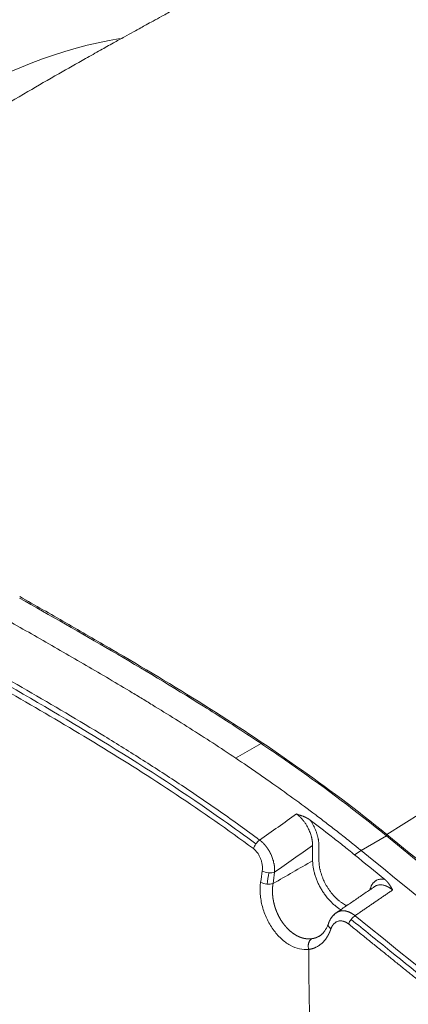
# Model space of a CAD drawing. Header units: millimetres. Extents: x 19214 to 26510, y -7957 to -532.
# Tile 79 of 150: x 26346 to 26357, y -7530 to -7503. Entities that reach past the tile are written whole.
import ezdxf

# ---------------------------------------------------------------- set-up
doc = ezdxf.new("R2010")
doc.units = ezdxf.units.MM
doc.header["$LTSCALE"] = 0.3175
doc.layers.add('1轮廓实线层', color=7, linetype='Continuous', lineweight=18)

# ---------------------------------------------------------------- blocks, each defined once
blk = doc.blocks.new('坐标系')
at = {"layer": '1轮廓实线层'}
for p, q in [((42500.381, -35929.125), (42500.779, -35928.895)), ((42502.746, -35930.346), (42502.349, -35930.576)), ((42502.349, -35930.576), (42502.247, -35930.644))]:
    blk.add_line(p, q, dxfattribs=at)
for centre, major_axis, ratio, start_param, end_param in [((42495.984, -35927.799), (-5.431, -9.53), 0.581089, 3.577312, 4.318326), ((42500.755, -35930.51), (-0.084, -0.113), 0.489397, 4.099848, 5.370776), ((42500.893, -35930.859), (-0.139, 0.019), 0.460513, 0.884718, 2.427893), ((42500.868, -35931.038), (-0.139, 0.019), 0.464524, 0.881059, 2.425845), ((42502.246, -35931.693), (0.089, 0.109), 0.451808, 0.977807, 2.238175), ((42501.969, -35931.769), (0.133, -0.044), 0.555258, 3.138883, 4.12909)]:
    blk.add_ellipse(centre, major_axis=major_axis, ratio=ratio, start_param=start_param, end_param=end_param, dxfattribs=at)
for points, knots in [([(42506.144, -35913.943), (42505.823, -35914.102), (42505.204, -35914.408), (42504.309, -35914.852), (42503.485, -35915.263), (42502.73, -35915.643), (42502.045, -35915.992), (42501.43, -35916.308), (42500.884, -35916.592), (42500.408, -35916.843), (42500, -35917.059), (42499.674, -35917.234), (42499.422, -35917.37), (42499.238, -35917.47), (42499.095, -35917.548), (42498.986, -35917.608), (42498.884, -35917.664), (42498.771, -35917.727), (42498.627, -35917.806), (42498.454, -35917.902), (42498.251, -35918.016), (42497.965, -35918.177), (42497.585, -35918.393), (42497.101, -35918.672), (42496.555, -35918.993), (42495.949, -35919.356), (42495.283, -35919.761), (42494.558, -35920.211), (42493.776, -35920.705), (42492.935, -35921.244), (42492.037, -35921.828), (42491.08, -35922.458), (42490.066, -35923.132), (42489.371, -35923.595), (42489.013, -35923.834)], [0, 0, 0, 0, 0.054452, 0.105018, 0.151698, 0.19449, 0.233396, 0.268416, 0.299552, 0.326805, 0.350177, 0.369669, 0.382949, 0.393536, 0.40143, 0.407623, 0.412381, 0.418865, 0.427075, 0.437011, 0.448674, 0.462063, 0.486314, 0.514433, 0.546262, 0.581802, 0.621056, 0.664026, 0.710715, 0.761126, 0.81526, 0.873118, 0.934699, 1, 1, 1, 1]), ([(42502.746, -35930.346), (42502.274, -35929.961), (42501.799, -35929.604), (42501.081, -35929.099), (42500.841, -35928.935), (42500.36, -35928.618), (42500.12, -35928.463), (42499.398, -35928.01), (42498.917, -35927.722), (42497.954, -35927.16), (42497.472, -35926.886), (42496.991, -35926.612)], [0, 0, 0, 0, 0.25, 0.25, 0.375, 0.375, 0.5, 0.5, 0.75, 0.75, 1, 1, 1, 1]), ([(42502.752, -35930.325), (42502.279, -35929.939), (42501.324, -35929.223), (42499.883, -35928.275), (42498.681, -35927.556), (42497.718, -35927.001), (42497.236, -35926.726), (42496.994, -35926.589)], [0, 0, 0, 0, 0.25, 0.5, 0.75, 0.875, 1, 1, 1, 1]), ([(42496.593, -35926.841), (42496.834, -35926.978), (42497.075, -35927.116), (42497.556, -35927.391), (42497.797, -35927.53), (42498.158, -35927.741), (42498.279, -35927.812), (42498.519, -35927.954), (42498.64, -35928.026), (42498.82, -35928.135), (42498.88, -35928.171), (42499.001, -35928.244), (42499.061, -35928.281), (42499.241, -35928.392), (42499.362, -35928.466), (42499.602, -35928.617), (42499.722, -35928.694), (42499.963, -35928.848), (42500.083, -35928.927), (42500.323, -35929.086), (42500.443, -35929.166), (42500.623, -35929.289), (42500.683, -35929.33), (42500.803, -35929.413), (42500.862, -35929.455), (42501.042, -35929.581), (42501.161, -35929.667), (42501.4, -35929.84), (42501.519, -35929.929), (42501.697, -35930.063), (42501.757, -35930.109), (42501.875, -35930.2), (42501.935, -35930.246), (42502.024, -35930.315), (42502.053, -35930.339), (42502.112, -35930.385), (42502.142, -35930.409), (42502.186, -35930.444), (42502.216, -35930.468), (42502.245, -35930.492), (42502.275, -35930.516), (42502.29, -35930.528), (42502.319, -35930.552), (42502.334, -35930.564), (42502.349, -35930.576)], [0, 0, 0, 0, 0.125, 0.125, 0.25, 0.25, 0.3125, 0.3125, 0.375, 0.375, 0.40625, 0.40625, 0.4375, 0.4375, 0.5, 0.5, 0.5625, 0.5625, 0.625, 0.625, 0.6875, 0.6875, 0.71875, 0.71875, 0.75, 0.75, 0.8125, 0.8125, 0.875, 0.875, 0.90625, 0.90625, 0.9375, 0.9375, 0.953125, 0.953125, 0.96875, 0.96875, 0.976563, 0.984375, 0.984375, 0.992188, 0.992188, 1, 1, 1, 1]), ([(42500.697, -35930.472), (42500.528, -35930.346), (42500.358, -35930.223), (42499.595, -35929.682), (42498.996, -35929.293), (42497.798, -35928.554), (42497.199, -35928.204), (42496.341, -35927.712), (42496.082, -35927.564), (42495.824, -35927.417)], [0, 0, 0, 0, 0.105329, 0.105329, 0.473327, 0.473327, 0.841324, 0.841324, 1, 1, 1, 1]), ([(42495.879, -35927.355), (42496.293, -35927.591), (42496.701, -35927.824), (42497.514, -35928.295), (42497.919, -35928.534), (42498.524, -35928.904), (42498.726, -35929.03), (42499.13, -35929.286), (42499.332, -35929.418), (42499.737, -35929.687), (42499.941, -35929.826), (42500.246, -35930.04), (42500.348, -35930.113), (42500.553, -35930.26), (42500.655, -35930.335), (42500.758, -35930.412)], [0, 0, 0, 0, 0.25, 0.25, 0.5, 0.5, 0.625, 0.625, 0.75, 0.75, 0.875, 0.875, 0.9375, 0.9375, 1, 1, 1, 1]), ([(42495.793, -35927.5), (42496.605, -35927.962), (42497.418, -35928.425), (42499.044, -35929.418), (42499.854, -35929.948), (42500.66, -35930.547)], [0, 0, 0, 0, 0.5, 0.5, 1, 1, 1, 1]), ([(42501.551, -35930.098), (42501.55, -35930.098), (42501.548, -35930.096), (42501.545, -35930.094), (42501.542, -35930.092), (42501.539, -35930.089), (42501.535, -35930.087), (42501.532, -35930.085), (42501.529, -35930.083), (42501.525, -35930.081), (42501.522, -35930.079), (42501.518, -35930.076), (42501.514, -35930.074), (42501.511, -35930.072), (42501.507, -35930.07), (42501.503, -35930.068), (42501.499, -35930.066), (42501.495, -35930.064), (42501.491, -35930.062), (42501.486, -35930.059), (42501.482, -35930.057), (42501.478, -35930.055), (42501.473, -35930.053), (42501.469, -35930.051), (42501.464, -35930.049), (42501.459, -35930.047), (42501.455, -35930.045), (42501.448, -35930.042), (42501.439, -35930.038), (42501.427, -35930.034), (42501.414, -35930.029), (42501.4, -35930.024), (42501.386, -35930.019), (42501.37, -35930.013), (42501.354, -35930.008), (42501.342, -35930.004), (42501.336, -35930.002)], [0, 0, 0, 0, 0.01679, 0.033756, 0.050899, 0.068221, 0.085725, 0.103412, 0.121286, 0.139348, 0.157604, 0.176054, 0.194704, 0.213557, 0.232615, 0.251882, 0.271361, 0.291054, 0.310964, 0.331092, 0.35144, 0.372009, 0.392799, 0.413811, 0.435045, 0.456502, 0.47818, 0.500082, 0.549435, 0.602486, 0.659263, 0.719802, 0.78414, 0.852307, 0.92429, 1, 1, 1, 1]), ([(42501.336, -35930.002), (42501.337, -35930.003), (42501.339, -35930.004), (42501.342, -35930.006), (42501.344, -35930.008), (42501.347, -35930.01), (42501.35, -35930.012), (42501.352, -35930.014), (42501.355, -35930.016), (42501.358, -35930.019), (42501.36, -35930.021), (42501.363, -35930.023), (42501.365, -35930.025), (42501.368, -35930.027), (42501.371, -35930.03), (42501.373, -35930.032), (42501.376, -35930.034), (42501.378, -35930.037), (42501.381, -35930.039), (42501.383, -35930.041), (42501.386, -35930.044), (42501.388, -35930.046), (42501.391, -35930.049), (42501.393, -35930.051), (42501.396, -35930.054), (42501.398, -35930.056), (42501.401, -35930.059), (42501.403, -35930.061), (42501.406, -35930.064), (42501.408, -35930.066), (42501.41, -35930.069), (42501.413, -35930.072), (42501.415, -35930.074), (42501.418, -35930.077), (42501.42, -35930.08), (42501.422, -35930.082), (42501.425, -35930.085), (42501.427, -35930.088), (42501.43, -35930.091), (42501.432, -35930.093), (42501.434, -35930.096), (42501.441, -35930.105), (42501.452, -35930.118), (42501.466, -35930.138), (42501.48, -35930.159), (42501.493, -35930.18), (42501.506, -35930.202), (42501.52, -35930.228), (42501.534, -35930.258), (42501.548, -35930.293), (42501.56, -35930.327), (42501.568, -35930.353), (42501.572, -35930.369), (42501.574, -35930.377), (42501.575, -35930.384), (42501.577, -35930.391), (42501.578, -35930.398), (42501.58, -35930.405), (42501.581, -35930.412), (42501.582, -35930.419), (42501.583, -35930.426), (42501.584, -35930.433), (42501.585, -35930.44), (42501.585, -35930.447), (42501.586, -35930.454), (42501.586, -35930.461), (42501.587, -35930.468), (42501.587, -35930.475), (42501.587, -35930.481), (42501.587, -35930.488), (42501.587, -35930.492), (42501.587, -35930.495)], [0, 0, 0, 0, 0.006359, 0.012706, 0.019041, 0.025367, 0.031682, 0.037987, 0.044283, 0.05057, 0.056849, 0.063121, 0.069385, 0.075642, 0.081893, 0.088138, 0.094377, 0.100612, 0.106843, 0.11307, 0.119293, 0.125514, 0.131732, 0.137949, 0.144164, 0.150379, 0.156593, 0.162808, 0.169024, 0.175241, 0.18146, 0.187682, 0.193906, 0.200135, 0.206367, 0.212604, 0.218846, 0.225093, 0.231347, 0.237607, 0.243875, 0.25015, 0.292016, 0.3336, 0.375035, 0.416478, 0.458092, 0.500015, 0.562721, 0.624955, 0.687191, 0.749925, 0.763158, 0.776357, 0.789527, 0.80267, 0.815791, 0.828894, 0.841985, 0.855068, 0.86815, 0.881236, 0.894332, 0.907444, 0.920578, 0.933737, 0.946925, 0.960146, 0.9734, 0.986686, 1, 1, 1, 1]), ([(42502.247, -35930.644), (42502.219, -35930.621), (42502.154, -35930.569), (42502.034, -35930.472), (42501.831, -35930.312), (42501.661, -35930.181), (42501.551, -35930.098)], [0, 0, 0, 0, 0.131135, 0.26227, 0.524541, 1, 1, 1, 1]), ([(42501.551, -35930.099), (42501.552, -35930.1), (42501.553, -35930.102), (42501.556, -35930.105), (42501.557, -35930.106), (42501.56, -35930.111), (42501.562, -35930.114), (42501.567, -35930.121), (42501.569, -35930.125), (42501.573, -35930.131), (42501.575, -35930.135), (42501.581, -35930.145), (42501.585, -35930.152), (42501.592, -35930.166), (42501.596, -35930.173), (42501.603, -35930.187), (42501.607, -35930.194), (42501.614, -35930.208), (42501.617, -35930.215), (42501.627, -35930.236), (42501.633, -35930.25), (42501.642, -35930.272), (42501.644, -35930.279), (42501.65, -35930.294), (42501.652, -35930.301), (42501.659, -35930.323), (42501.663, -35930.337), (42501.669, -35930.358), (42501.67, -35930.366), (42501.674, -35930.38), (42501.675, -35930.387), (42501.677, -35930.397), (42501.678, -35930.401), (42501.679, -35930.408), (42501.68, -35930.412), (42501.681, -35930.422), (42501.682, -35930.429), (42501.684, -35930.443), (42501.684, -35930.449), (42501.685, -35930.463), (42501.686, -35930.469), (42501.687, -35930.489), (42501.687, -35930.502), (42501.687, -35930.521), (42501.687, -35930.528), (42501.687, -35930.54), (42501.687, -35930.547), (42501.687, -35930.56), (42501.687, -35930.566), (42501.687, -35930.579), (42501.687, -35930.585), (42501.687, -35930.605), (42501.687, -35930.618), (42501.687, -35930.637), (42501.687, -35930.643), (42501.688, -35930.656), (42501.688, -35930.663), (42501.688, -35930.675), (42501.688, -35930.682), (42501.688, -35930.695), (42501.688, -35930.701), (42501.688, -35930.72), (42501.688, -35930.733), (42501.688, -35930.753), (42501.689, -35930.759), (42501.689, -35930.772), (42501.69, -35930.779), (42501.692, -35930.799), (42501.693, -35930.812), (42501.698, -35930.84), (42501.7, -35930.854), (42501.704, -35930.872), (42501.705, -35930.875), (42501.706, -35930.882), (42501.707, -35930.886), (42501.71, -35930.897), (42501.712, -35930.904), (42501.718, -35930.925), (42501.722, -35930.94), (42501.732, -35930.968), (42501.737, -35930.982), (42501.748, -35931.011), (42501.754, -35931.025), (42501.762, -35931.043), (42501.764, -35931.047), (42501.767, -35931.054), (42501.769, -35931.057), (42501.774, -35931.068), (42501.777, -35931.075), (42501.788, -35931.096), (42501.796, -35931.11), (42501.811, -35931.137), (42501.819, -35931.15), (42501.836, -35931.177), (42501.845, -35931.19), (42501.856, -35931.206), (42501.859, -35931.209), (42501.863, -35931.215), (42501.866, -35931.218), (42501.873, -35931.228), (42501.877, -35931.234), (42501.892, -35931.252), (42501.901, -35931.264), (42501.921, -35931.286), (42501.932, -35931.297), (42501.952, -35931.319), (42501.963, -35931.329), (42501.976, -35931.341), (42501.979, -35931.343), (42501.984, -35931.348), (42501.987, -35931.351), (42501.995, -35931.358), (42502, -35931.362), (42502.017, -35931.376), (42502.028, -35931.384), (42502.05, -35931.4), (42502.061, -35931.407), (42502.083, -35931.421), (42502.094, -35931.427), (42502.108, -35931.434), (42502.111, -35931.436), (42502.116, -35931.439), (42502.119, -35931.44), (42502.123, -35931.442), (42502.123, -35931.442), (42502.124, -35931.442)], [0, 0, 0, 0, 0.003515, 0.003515, 0.007031, 0.007031, 0.014061, 0.014061, 0.021092, 0.021092, 0.028122, 0.028122, 0.042183, 0.042183, 0.056245, 0.056245, 0.070306, 0.070306, 0.084367, 0.084367, 0.112489, 0.112489, 0.12655, 0.12655, 0.140611, 0.140611, 0.168734, 0.168734, 0.182795, 0.182795, 0.196856, 0.196856, 0.203887, 0.203887, 0.210917, 0.210917, 0.224978, 0.224978, 0.239039, 0.239039, 0.253101, 0.253101, 0.281223, 0.281223, 0.295284, 0.295284, 0.309345, 0.309345, 0.323406, 0.323406, 0.337467, 0.337467, 0.36559, 0.36559, 0.379651, 0.379651, 0.393712, 0.393712, 0.407773, 0.407773, 0.421834, 0.421834, 0.449956, 0.449956, 0.464018, 0.464018, 0.478079, 0.478079, 0.506201, 0.506201, 0.534323, 0.534323, 0.541354, 0.541354, 0.548384, 0.548384, 0.562446, 0.562446, 0.590568, 0.590568, 0.61869, 0.61869, 0.646812, 0.646812, 0.653843, 0.653843, 0.660874, 0.660874, 0.674935, 0.674935, 0.703057, 0.703057, 0.731179, 0.731179, 0.759302, 0.759302, 0.766332, 0.766332, 0.773363, 0.773363, 0.787424, 0.787424, 0.815546, 0.815546, 0.843668, 0.843668, 0.871791, 0.871791, 0.878821, 0.878821, 0.885852, 0.885852, 0.899913, 0.899913, 0.928035, 0.928035, 0.956157, 0.956157, 0.98428, 0.98428, 0.99131, 0.99131, 0.998341, 0.998341, 1, 1, 1, 1]), ([(42525.401, -35947.691), (42525.372, -35947.67), (42525.309, -35947.624), (42525.189, -35947.536), (42524.977, -35947.379), (42524.675, -35947.157), (42524.313, -35946.891), (42523.832, -35946.535), (42523.23, -35946.092), (42522.271, -35945.383), (42521.076, -35944.497), (42519.647, -35943.435), (42518.223, -35942.371), (42516.329, -35940.95), (42513.972, -35939.167), (42511.156, -35937.009), (42507.413, -35934.099), (42504.615, -35931.868), (42502.746, -35930.346)], [0, 0, 0, 0, 0.003906, 0.007813, 0.015625, 0.03125, 0.046875, 0.0625, 0.09375, 0.125, 0.1875, 0.25, 0.3125, 0.375, 0.5, 0.625, 0.75, 1, 1, 1, 1]), ([(42525.406, -35947.67), (42523.525, -35946.286), (42519.75, -35943.497), (42514.068, -35939.228), (42509.336, -35935.581), (42505.566, -35932.601), (42503.689, -35931.087), (42502.752, -35930.325)], [0, 0, 0, 0, 0.25, 0.5, 0.75, 0.875, 1, 1, 1, 1]), ([(42500.758, -35930.412), (42500.759, -35930.412), (42500.761, -35930.414), (42500.763, -35930.416), (42500.766, -35930.418), (42500.768, -35930.42), (42500.771, -35930.422), (42500.773, -35930.424), (42500.776, -35930.426), (42500.779, -35930.428), (42500.781, -35930.43), (42500.784, -35930.432), (42500.786, -35930.434), (42500.789, -35930.437), (42500.792, -35930.439), (42500.794, -35930.441), (42500.797, -35930.444), (42500.799, -35930.446), (42500.802, -35930.449), (42500.804, -35930.451), (42500.807, -35930.453), (42500.81, -35930.456), (42500.812, -35930.459), (42500.815, -35930.461), (42500.817, -35930.464), (42500.82, -35930.466), (42500.822, -35930.469), (42500.825, -35930.472), (42500.827, -35930.475), (42500.83, -35930.477), (42500.833, -35930.48), (42500.835, -35930.483), (42500.838, -35930.486), (42500.84, -35930.489), (42500.843, -35930.492), (42500.845, -35930.495), (42500.848, -35930.498), (42500.85, -35930.501), (42500.853, -35930.504), (42500.855, -35930.507), (42500.857, -35930.51), (42500.86, -35930.513), (42500.862, -35930.516), (42500.865, -35930.519), (42500.867, -35930.523), (42500.87, -35930.526), (42500.872, -35930.529), (42500.874, -35930.532), (42500.877, -35930.536), (42500.879, -35930.539), (42500.881, -35930.542), (42500.884, -35930.546), (42500.886, -35930.549), (42500.888, -35930.553), (42500.891, -35930.556), (42500.893, -35930.56), (42500.895, -35930.563), (42500.897, -35930.567), (42500.899, -35930.57), (42500.902, -35930.574), (42500.904, -35930.578), (42500.906, -35930.581), (42500.908, -35930.585), (42500.91, -35930.589), (42500.912, -35930.592), (42500.914, -35930.596), (42500.916, -35930.6), (42500.918, -35930.603), (42500.92, -35930.607), (42500.922, -35930.611), (42500.924, -35930.615), (42500.926, -35930.619), (42500.928, -35930.622), (42500.93, -35930.626), (42500.932, -35930.63), (42500.934, -35930.634), (42500.94, -35930.647), (42500.949, -35930.669), (42500.962, -35930.703), (42500.973, -35930.74), (42500.98, -35930.768), (42500.984, -35930.787), (42500.985, -35930.794), (42500.986, -35930.802), (42500.988, -35930.81), (42500.989, -35930.817), (42500.99, -35930.825), (42500.99, -35930.832), (42500.991, -35930.84), (42500.992, -35930.847), (42500.992, -35930.854), (42500.993, -35930.861), (42500.993, -35930.868), (42500.993, -35930.875), (42500.993, -35930.882), (42500.993, -35930.889), (42500.993, -35930.896), (42500.993, -35930.903), (42500.993, -35930.909), (42500.992, -35930.914), (42500.992, -35930.916)], [0, 0, 0, 0, 0.006025, 0.012071, 0.018139, 0.024228, 0.030339, 0.03647, 0.042622, 0.048795, 0.054989, 0.061203, 0.067438, 0.073694, 0.079969, 0.086264, 0.09258, 0.098915, 0.10527, 0.111644, 0.118037, 0.12445, 0.130881, 0.137331, 0.1438, 0.150288, 0.156793, 0.163317, 0.169858, 0.176417, 0.182993, 0.189587, 0.196197, 0.202825, 0.209469, 0.216129, 0.222805, 0.229497, 0.236205, 0.242928, 0.249667, 0.25642, 0.263188, 0.26997, 0.276766, 0.283576, 0.2904, 0.297237, 0.304087, 0.31095, 0.317825, 0.324713, 0.331612, 0.338523, 0.345445, 0.352379, 0.359323, 0.366277, 0.373242, 0.380216, 0.3872, 0.394193, 0.401195, 0.408206, 0.415224, 0.422251, 0.429285, 0.436327, 0.443375, 0.450431, 0.457492, 0.464559, 0.471632, 0.478711, 0.485794, 0.492882, 0.499975, 0.555024, 0.615218, 0.680269, 0.749771, 0.763475, 0.777131, 0.790736, 0.804289, 0.817786, 0.831227, 0.844609, 0.857931, 0.87119, 0.884385, 0.897514, 0.910576, 0.923569, 0.936491, 0.949342, 0.962119, 0.974822, 0.98745, 1, 1, 1, 1]), ([(42501.587, -35930.495), (42501.587, -35930.5), (42501.587, -35930.505), (42501.587, -35930.515), (42501.587, -35930.52), (42501.587, -35930.53), (42501.587, -35930.535), (42501.588, -35930.545), (42501.588, -35930.55), (42501.588, -35930.565), (42501.588, -35930.575), (42501.588, -35930.595), (42501.588, -35930.606), (42501.588, -35930.626), (42501.588, -35930.636), (42501.588, -35930.656), (42501.588, -35930.666), (42501.588, -35930.686), (42501.588, -35930.696), (42501.588, -35930.711), (42501.589, -35930.716), (42501.589, -35930.726), (42501.589, -35930.732), (42501.589, -35930.737)], [0, 0, 0, 0, 0.0625, 0.0625, 0.125, 0.125, 0.1875, 0.1875, 0.25, 0.25, 0.375, 0.375, 0.5, 0.5, 0.625, 0.625, 0.75, 0.75, 0.875, 0.875, 0.9375, 0.9375, 1, 1, 1, 1]), ([(42500.66, -35930.547), (42500.684, -35930.565), (42500.706, -35930.587), (42500.735, -35930.628), (42500.744, -35930.642), (42500.76, -35930.672), (42500.767, -35930.687), (42500.779, -35930.719), (42500.784, -35930.735), (42500.793, -35930.768), (42500.796, -35930.785), (42500.802, -35930.834), (42500.802, -35930.866), (42500.798, -35930.897)], [0, 0, 0, 0, 0.25, 0.25, 0.375, 0.375, 0.5, 0.5, 0.625, 0.625, 0.75, 0.75, 1, 1, 1, 1]), ([(42502.349, -35930.576), (42504.217, -35932.097), (42507.015, -35934.328), (42510.758, -35937.239), (42513.574, -35939.397), (42515.932, -35941.18), (42517.825, -35942.601), (42519.249, -35943.664), (42520.678, -35944.727), (42521.873, -35945.612), (42522.833, -35946.321), (42523.434, -35946.765), (42523.916, -35947.12), (42524.278, -35947.387), (42524.579, -35947.609), (42524.792, -35947.765), (42524.911, -35947.853), (42524.975, -35947.9), (42525.003, -35947.921)], [0, 0, 0, 0, 0.25, 0.375, 0.5, 0.625, 0.6875, 0.75, 0.8125, 0.875, 0.90625, 0.9375, 0.953125, 0.96875, 0.984375, 0.992187, 0.996094, 1, 1, 1, 1]), ([(42501.589, -35930.737), (42501.589, -35930.745), (42501.589, -35930.754), (42501.59, -35930.771), (42501.59, -35930.78), (42501.593, -35930.806), (42501.595, -35930.824), (42501.601, -35930.861), (42501.604, -35930.879), (42501.611, -35930.907), (42501.613, -35930.916), (42501.617, -35930.931), (42501.618, -35930.935), (42501.621, -35930.945), (42501.622, -35930.95), (42501.629, -35930.973), (42501.636, -35930.992), (42501.65, -35931.03), (42501.657, -35931.048), (42501.674, -35931.086), (42501.682, -35931.104), (42501.701, -35931.142), (42501.711, -35931.16), (42501.732, -35931.195), (42501.743, -35931.213), (42501.765, -35931.247), (42501.777, -35931.264), (42501.793, -35931.284), (42501.796, -35931.289), (42501.802, -35931.297), (42501.805, -35931.301), (42501.815, -35931.313), (42501.821, -35931.321), (42501.84, -35931.344), (42501.854, -35931.358), (42501.881, -35931.387), (42501.894, -35931.4), (42501.915, -35931.419), (42501.926, -35931.429), (42501.937, -35931.438), (42501.944, -35931.444), (42501.948, -35931.447), (42501.966, -35931.461), (42501.98, -35931.472), (42502.009, -35931.492), (42502.024, -35931.502), (42502.039, -35931.51)], [0, 0, 0, 0, 0.03125, 0.03125, 0.0625, 0.0625, 0.125, 0.125, 0.1875, 0.1875, 0.21875, 0.21875, 0.234375, 0.234375, 0.25, 0.25, 0.3125, 0.3125, 0.375, 0.375, 0.4375, 0.4375, 0.5, 0.5, 0.5625, 0.5625, 0.625, 0.625, 0.640625, 0.640625, 0.65625, 0.65625, 0.6875, 0.6875, 0.75, 0.75, 0.8125, 0.8125, 0.84375, 0.859375, 0.859375, 0.875, 0.875, 0.9375, 0.9375, 1, 1, 1, 1]), ([(42500.773, -35931.076), (42500.765, -35931.136), (42500.763, -35931.198), (42500.77, -35931.293), (42500.774, -35931.326), (42500.785, -35931.39), (42500.792, -35931.423), (42500.809, -35931.487), (42500.819, -35931.518), (42500.842, -35931.582), (42500.855, -35931.613), (42500.898, -35931.704), (42500.931, -35931.762), (42501.008, -35931.869), (42501.049, -35931.916), (42501.116, -35931.979), (42501.14, -35931.998), (42501.187, -35932.033), (42501.211, -35932.048), (42501.283, -35932.089), (42501.334, -35932.109), (42501.432, -35932.132), (42501.48, -35932.134), (42501.527, -35932.129)], [0, 0, 0, 0, 0.125, 0.125, 0.1875, 0.1875, 0.25, 0.25, 0.3125, 0.3125, 0.375, 0.375, 0.5, 0.5, 0.625, 0.625, 0.6875, 0.6875, 0.75, 0.75, 0.875, 0.875, 1, 1, 1, 1]), ([(42500.968, -35931.095), (42500.968, -35931.096), (42500.967, -35931.099), (42500.966, -35931.104), (42500.966, -35931.108), (42500.965, -35931.112), (42500.965, -35931.117), (42500.964, -35931.121), (42500.964, -35931.125), (42500.963, -35931.13), (42500.963, -35931.134), (42500.962, -35931.138), (42500.962, -35931.143), (42500.961, -35931.147), (42500.961, -35931.151), (42500.961, -35931.156), (42500.96, -35931.16), (42500.96, -35931.164), (42500.96, -35931.169), (42500.96, -35931.173), (42500.959, -35931.178), (42500.959, -35931.182), (42500.959, -35931.186), (42500.959, -35931.191), (42500.959, -35931.195), (42500.959, -35931.199), (42500.959, -35931.204), (42500.959, -35931.208), (42500.959, -35931.212), (42500.959, -35931.216), (42500.959, -35931.221), (42500.959, -35931.225), (42500.959, -35931.229), (42500.959, -35931.234), (42500.959, -35931.238), (42500.959, -35931.242), (42500.96, -35931.247), (42500.96, -35931.251), (42500.96, -35931.255), (42500.96, -35931.259), (42500.961, -35931.264), (42500.961, -35931.268), (42500.961, -35931.272), (42500.961, -35931.276), (42500.962, -35931.281), (42500.962, -35931.285), (42500.963, -35931.289), (42500.963, -35931.293), (42500.964, -35931.298), (42500.964, -35931.302), (42500.964, -35931.306), (42500.965, -35931.31), (42500.966, -35931.314), (42500.966, -35931.318), (42500.967, -35931.323), (42500.967, -35931.327), (42500.968, -35931.331), (42500.968, -35931.335), (42500.969, -35931.339), (42500.97, -35931.343), (42500.97, -35931.347), (42500.971, -35931.351), (42500.972, -35931.355), (42500.973, -35931.36), (42500.973, -35931.364), (42500.974, -35931.368), (42500.975, -35931.372), (42500.976, -35931.376), (42500.977, -35931.38), (42500.977, -35931.384), (42500.978, -35931.388), (42500.979, -35931.392), (42500.98, -35931.396), (42500.981, -35931.399), (42500.982, -35931.403), (42500.983, -35931.407), (42500.984, -35931.411), (42500.985, -35931.415), (42500.986, -35931.419), (42500.987, -35931.423), (42500.988, -35931.427), (42500.989, -35931.431), (42500.99, -35931.434), (42500.991, -35931.438), (42500.992, -35931.442), (42500.993, -35931.446), (42500.994, -35931.45), (42500.995, -35931.453), (42500.996, -35931.457), (42500.997, -35931.461), (42500.999, -35931.465), (42501, -35931.468), (42501.001, -35931.472), (42501.002, -35931.476), (42501.003, -35931.479), (42501.004, -35931.483), (42501.006, -35931.486), (42501.007, -35931.49), (42501.008, -35931.494), (42501.009, -35931.497), (42501.011, -35931.501), (42501.012, -35931.504), (42501.013, -35931.508), (42501.015, -35931.511), (42501.016, -35931.515), (42501.017, -35931.518), (42501.019, -35931.522), (42501.02, -35931.525), (42501.021, -35931.529), (42501.023, -35931.532), (42501.024, -35931.536), (42501.025, -35931.539), (42501.027, -35931.542), (42501.028, -35931.546), (42501.03, -35931.549), (42501.031, -35931.552), (42501.032, -35931.556), (42501.034, -35931.559), (42501.035, -35931.562), (42501.037, -35931.566), (42501.039, -35931.57), (42501.042, -35931.577), (42501.046, -35931.585), (42501.05, -35931.593), (42501.054, -35931.601), (42501.058, -35931.609), (42501.062, -35931.616), (42501.066, -35931.624), (42501.07, -35931.632), (42501.074, -35931.639), (42501.079, -35931.647), (42501.083, -35931.654), (42501.087, -35931.662), (42501.092, -35931.669), (42501.097, -35931.676), (42501.101, -35931.684), (42501.106, -35931.691), (42501.111, -35931.698), (42501.116, -35931.705), (42501.12, -35931.712), (42501.125, -35931.719), (42501.13, -35931.725), (42501.135, -35931.732), (42501.14, -35931.739), (42501.146, -35931.745), (42501.151, -35931.751), (42501.156, -35931.758), (42501.161, -35931.764), (42501.167, -35931.77), (42501.172, -35931.776), (42501.177, -35931.782), (42501.183, -35931.788), (42501.188, -35931.794), (42501.194, -35931.8), (42501.199, -35931.806), (42501.205, -35931.811), (42501.211, -35931.817), (42501.216, -35931.822), (42501.222, -35931.827), (42501.228, -35931.833), (42501.233, -35931.838), (42501.239, -35931.843), (42501.245, -35931.848), (42501.251, -35931.852), (42501.257, -35931.857), (42501.263, -35931.862), (42501.268, -35931.866), (42501.274, -35931.871), (42501.28, -35931.875), (42501.286, -35931.879), (42501.292, -35931.883), (42501.298, -35931.887), (42501.304, -35931.891), (42501.311, -35931.895), (42501.317, -35931.899), (42501.323, -35931.903), (42501.329, -35931.906), (42501.335, -35931.91), (42501.339, -35931.912), (42501.341, -35931.913)], [0, 0, 0, 0, 0.004857, 0.009703, 0.014537, 0.01936, 0.024173, 0.028974, 0.033764, 0.038543, 0.04331, 0.048067, 0.052812, 0.057546, 0.06227, 0.066982, 0.071682, 0.076372, 0.081051, 0.085718, 0.090375, 0.09502, 0.099654, 0.104277, 0.108889, 0.11349, 0.118079, 0.122658, 0.127225, 0.131782, 0.136327, 0.140861, 0.145384, 0.149896, 0.154397, 0.158886, 0.163365, 0.167832, 0.172289, 0.176734, 0.181169, 0.185592, 0.190004, 0.194405, 0.198795, 0.203174, 0.207542, 0.211898, 0.216244, 0.220579, 0.224902, 0.229215, 0.233516, 0.237806, 0.242086, 0.246354, 0.250611, 0.254857, 0.259093, 0.263317, 0.26753, 0.271732, 0.275923, 0.280103, 0.284271, 0.288429, 0.292576, 0.296712, 0.300837, 0.304951, 0.309053, 0.313145, 0.317226, 0.321296, 0.325354, 0.329402, 0.333439, 0.337465, 0.341479, 0.345483, 0.349476, 0.353458, 0.357429, 0.361388, 0.365337, 0.369275, 0.373202, 0.377118, 0.381023, 0.384917, 0.3888, 0.392672, 0.396533, 0.400384, 0.404223, 0.408051, 0.411869, 0.415675, 0.419471, 0.423255, 0.427029, 0.430792, 0.434544, 0.438284, 0.442014, 0.445734, 0.449442, 0.453139, 0.456825, 0.460501, 0.464166, 0.467819, 0.471462, 0.475094, 0.478715, 0.482326, 0.485925, 0.489513, 0.493091, 0.496658, 0.500214, 0.509104, 0.517983, 0.526851, 0.53571, 0.544557, 0.553395, 0.562221, 0.571038, 0.579844, 0.58864, 0.597426, 0.606202, 0.614968, 0.623724, 0.63247, 0.641206, 0.649933, 0.658649, 0.667356, 0.676054, 0.684741, 0.693419, 0.702088, 0.710748, 0.719398, 0.728038, 0.73667, 0.745292, 0.753905, 0.76251, 0.771105, 0.779691, 0.788268, 0.796837, 0.805397, 0.813948, 0.822491, 0.831025, 0.83955, 0.848067, 0.856576, 0.865076, 0.873568, 0.882052, 0.890528, 0.898995, 0.907455, 0.915907, 0.92435, 0.932786, 0.941215, 0.949635, 0.958048, 0.966453, 0.974851, 0.983241, 0.991624, 1, 1, 1, 1]), ([(42502.491, -35931.181), (42502.492, -35931.177), (42502.493, -35931.172), (42502.498, -35931.157), (42502.502, -35931.147), (42502.507, -35931.135), (42502.508, -35931.132), (42502.51, -35931.127), (42502.512, -35931.125), (42502.515, -35931.118), (42502.518, -35931.114), (42502.526, -35931.101), (42502.531, -35931.093), (42502.544, -35931.079), (42502.55, -35931.072), (42502.561, -35931.063), (42502.564, -35931.06), (42502.57, -35931.056), (42502.572, -35931.055), (42502.576, -35931.052), (42502.578, -35931.051), (42502.587, -35931.045), (42502.596, -35931.041), (42502.613, -35931.034), (42502.622, -35931.031), (42502.64, -35931.027), (42502.65, -35931.026), (42502.664, -35931.025), (42502.669, -35931.025), (42502.68, -35931.025), (42502.685, -35931.025), (42502.692, -35931.026), (42502.695, -35931.026), (42502.7, -35931.026), (42502.703, -35931.026), (42502.707, -35931.027), (42502.708, -35931.027), (42502.711, -35931.027), (42502.712, -35931.028), (42502.715, -35931.028), (42502.716, -35931.029), (42502.719, -35931.03), (42502.72, -35931.03), (42502.722, -35931.031)], [0, 0, 0, 0, 0.043153, 0.043153, 0.138838, 0.138838, 0.162759, 0.162759, 0.18668, 0.18668, 0.234523, 0.234523, 0.330207, 0.330207, 0.425892, 0.425892, 0.473734, 0.473734, 0.497655, 0.497655, 0.521577, 0.521577, 0.617261, 0.617261, 0.712946, 0.712946, 0.808631, 0.808631, 0.856473, 0.856473, 0.904315, 0.904315, 0.928236, 0.928236, 0.952158, 0.952158, 0.964118, 0.964118, 0.976079, 0.976079, 0.988039, 0.988039, 1, 1, 1, 1]), ([(42502.561, -35931.142), (42502.565, -35931.14), (42502.573, -35931.134), (42502.588, -35931.127), (42502.605, -35931.121), (42502.625, -35931.116), (42502.648, -35931.114), (42502.67, -35931.115), (42502.694, -35931.119), (42502.712, -35931.124), (42502.724, -35931.127), (42502.73, -35931.129), (42502.735, -35931.131), (42502.74, -35931.133), (42502.746, -35931.135), (42502.751, -35931.138), (42502.756, -35931.14), (42502.762, -35931.143), (42502.767, -35931.145), (42502.773, -35931.148), (42502.778, -35931.151), (42502.783, -35931.154), (42502.789, -35931.157), (42502.794, -35931.161), (42502.8, -35931.164), (42502.805, -35931.168), (42502.81, -35931.171), (42502.816, -35931.175), (42502.821, -35931.179), (42502.827, -35931.183), (42502.832, -35931.187), (42502.837, -35931.191), (42502.841, -35931.194), (42502.843, -35931.195)], [0, 0, 0, 0, 0.052724, 0.120505, 0.188835, 0.270602, 0.351568, 0.432345, 0.513462, 0.595502, 0.613257, 0.630956, 0.648602, 0.666203, 0.683764, 0.701292, 0.718792, 0.73627, 0.753732, 0.771186, 0.788636, 0.806089, 0.823551, 0.841029, 0.858529, 0.876056, 0.893616, 0.911216, 0.92886, 0.946555, 0.964307, 0.98212, 1, 1, 1, 1]), ([(42502.843, -35931.195), (42502.842, -35931.193), (42502.839, -35931.189), (42502.836, -35931.182), (42502.832, -35931.176), (42502.829, -35931.17), (42502.825, -35931.163), (42502.822, -35931.157), (42502.818, -35931.151), (42502.815, -35931.146), (42502.811, -35931.14), (42502.808, -35931.134), (42502.804, -35931.129), (42502.801, -35931.123), (42502.797, -35931.118), (42502.794, -35931.113), (42502.791, -35931.108), (42502.787, -35931.103), (42502.784, -35931.098), (42502.78, -35931.093), (42502.777, -35931.089), (42502.773, -35931.084), (42502.77, -35931.08), (42502.767, -35931.075), (42502.763, -35931.071), (42502.76, -35931.067), (42502.756, -35931.063), (42502.753, -35931.059), (42502.749, -35931.056), (42502.746, -35931.052), (42502.742, -35931.049), (42502.739, -35931.045), (42502.735, -35931.042), (42502.732, -35931.039), (42502.729, -35931.036), (42502.725, -35931.033), (42502.723, -35931.031), (42502.722, -35931.03)], [0, 0, 0, 0, 0.037828, 0.075122, 0.111866, 0.148046, 0.183658, 0.2187, 0.253172, 0.287079, 0.320427, 0.353221, 0.385466, 0.417167, 0.448325, 0.478944, 0.509022, 0.538559, 0.567555, 0.596007, 0.623917, 0.651283, 0.678106, 0.704391, 0.73014, 0.75536, 0.780057, 0.804238, 0.827914, 0.851091, 0.873778, 0.895983, 0.917713, 0.938975, 0.959773, 0.980113, 1, 1, 1, 1]), ([(42501.922, -35931.589), (42501.923, -35931.587), (42501.927, -35931.583), (42501.93, -35931.58), (42501.932, -35931.578)], [0, 0, 0, 0, 0.467772, 1, 1, 1, 1]), ([(42501.958, -35931.555), (42501.961, -35931.553), (42501.968, -35931.549), (42501.978, -35931.543), (42501.988, -35931.538), (42501.999, -35931.534), (42502.008, -35931.53), (42502.017, -35931.528), (42502.024, -35931.526), (42502.03, -35931.525), (42502.035, -35931.524), (42502.041, -35931.523), (42502.047, -35931.523), (42502.053, -35931.522), (42502.059, -35931.522), (42502.065, -35931.522), (42502.071, -35931.522), (42502.077, -35931.522), (42502.083, -35931.523), (42502.089, -35931.524), (42502.096, -35931.524), (42502.102, -35931.525), (42502.108, -35931.526), (42502.114, -35931.528), (42502.12, -35931.529), (42502.126, -35931.531), (42502.133, -35931.533), (42502.139, -35931.534), (42502.145, -35931.537), (42502.151, -35931.539), (42502.157, -35931.541), (42502.163, -35931.544), (42502.169, -35931.546), (42502.175, -35931.549), (42502.181, -35931.552), (42502.187, -35931.555), (42502.193, -35931.558), (42502.199, -35931.561), (42502.205, -35931.565), (42502.21, -35931.568), (42502.216, -35931.572), (42502.222, -35931.575), (42502.227, -35931.579), (42502.233, -35931.583), (42502.238, -35931.587), (42502.244, -35931.591), (42502.249, -35931.595), (42502.252, -35931.598), (42502.254, -35931.599)], [0, 0, 0, 0, 0.042094, 0.084762, 0.125461, 0.164137, 0.200745, 0.235251, 0.255656, 0.276044, 0.29641, 0.316751, 0.337063, 0.35734, 0.377578, 0.397774, 0.417923, 0.438021, 0.458063, 0.478047, 0.497967, 0.517821, 0.537603, 0.557311, 0.576941, 0.596489, 0.615952, 0.635326, 0.654608, 0.673796, 0.692885, 0.711873, 0.730758, 0.749535, 0.768204, 0.786761, 0.805204, 0.823531, 0.841739, 0.859827, 0.877793, 0.895635, 0.913351, 0.930941, 0.948401, 0.965732, 0.982932, 1, 1, 1, 1]), ([(42502.152, -35931.729), (42502.151, -35931.729), (42502.15, -35931.728), (42502.148, -35931.726), (42502.146, -35931.725), (42502.144, -35931.723), (42502.142, -35931.722), (42502.14, -35931.72), (42502.138, -35931.719), (42502.136, -35931.717), (42502.134, -35931.716), (42502.132, -35931.715), (42502.13, -35931.713), (42502.128, -35931.712), (42502.126, -35931.711), (42502.124, -35931.71), (42502.122, -35931.708), (42502.12, -35931.707), (42502.118, -35931.706), (42502.115, -35931.705), (42502.113, -35931.704), (42502.111, -35931.703), (42502.109, -35931.702), (42502.107, -35931.7), (42502.105, -35931.699), (42502.103, -35931.698), (42502.101, -35931.698), (42502.099, -35931.697), (42502.097, -35931.696), (42502.094, -35931.695), (42502.092, -35931.694), (42502.09, -35931.693), (42502.088, -35931.692), (42502.086, -35931.692), (42502.084, -35931.691), (42502.082, -35931.69), (42502.079, -35931.689), (42502.077, -35931.689), (42502.075, -35931.688), (42502.073, -35931.687), (42502.071, -35931.687), (42502.062, -35931.685), (42502.047, -35931.682), (42502.026, -35931.681), (42502.006, -35931.682), (42501.987, -35931.687), (42501.968, -35931.693), (42501.951, -35931.703), (42501.934, -35931.715), (42501.923, -35931.726), (42501.916, -35931.733), (42501.913, -35931.737), (42501.91, -35931.741), (42501.907, -35931.745), (42501.904, -35931.749), (42501.901, -35931.753), (42501.898, -35931.758), (42501.895, -35931.762), (42501.893, -35931.767), (42501.89, -35931.771), (42501.888, -35931.776), (42501.885, -35931.781), (42501.883, -35931.786), (42501.881, -35931.791), (42501.879, -35931.796), (42501.877, -35931.801), (42501.876, -35931.805), (42501.875, -35931.806)], [0, 0, 0, 0, 0.006241, 0.012473, 0.018699, 0.024917, 0.031129, 0.037336, 0.043538, 0.049736, 0.055931, 0.062123, 0.068314, 0.074503, 0.080691, 0.086879, 0.093069, 0.099259, 0.105452, 0.111648, 0.117847, 0.124051, 0.13026, 0.136474, 0.142694, 0.148922, 0.155157, 0.161401, 0.167653, 0.173916, 0.180188, 0.186472, 0.192767, 0.199075, 0.205396, 0.211731, 0.218079, 0.224443, 0.230822, 0.237218, 0.243631, 0.250061, 0.312755, 0.37484, 0.436945, 0.499706, 0.561846, 0.623723, 0.685913, 0.748984, 0.763901, 0.778762, 0.793577, 0.808352, 0.823093, 0.837809, 0.852505, 0.86719, 0.881871, 0.896554, 0.911246, 0.925956, 0.940689, 0.955453, 0.970255, 0.985102, 1, 1, 1, 1]), ([(42509.296, -35937.384), (42509.273, -35937.366), (42509.226, -35937.33), (42509.155, -35937.275), (42509.083, -35937.219), (42509.009, -35937.162), (42508.935, -35937.104), (42508.859, -35937.045), (42508.782, -35936.985), (42508.704, -35936.925), (42508.625, -35936.863), (42508.544, -35936.8), (42508.462, -35936.737), (42508.379, -35936.672), (42508.295, -35936.607), (42508.21, -35936.54), (42508.124, -35936.473), (42508.036, -35936.405), (42507.947, -35936.335), (42507.857, -35936.265), (42507.766, -35936.194), (42507.674, -35936.122), (42507.58, -35936.049), (42507.485, -35935.975), (42507.39, -35935.899), (42507.292, -35935.823), (42507.194, -35935.746), (42507.095, -35935.668), (42506.994, -35935.59), (42506.892, -35935.51), (42506.789, -35935.429), (42506.685, -35935.347), (42506.58, -35935.264), (42506.474, -35935.18), (42506.366, -35935.095), (42506.257, -35935.01), (42506.147, -35934.923), (42506.036, -35934.835), (42505.923, -35934.746), (42505.81, -35934.657), (42505.695, -35934.566), (42505.579, -35934.474), (42505.462, -35934.381), (42505.344, -35934.288), (42505.225, -35934.193), (42505.104, -35934.097), (42504.982, -35934.001), (42504.859, -35933.903), (42504.735, -35933.804), (42504.61, -35933.704), (42504.483, -35933.603), (42504.356, -35933.502), (42504.227, -35933.399), (42504.097, -35933.295), (42503.965, -35933.19), (42503.833, -35933.084), (42503.7, -35932.977), (42503.565, -35932.869), (42503.429, -35932.759), (42503.292, -35932.649), (42503.153, -35932.538), (42503.014, -35932.426), (42502.873, -35932.312), (42502.731, -35932.198), (42502.588, -35932.082), (42502.444, -35931.966), (42502.298, -35931.848), (42502.201, -35931.769), (42502.152, -35931.729)], [0, 0, 0, 0, 0.009747, 0.019662, 0.029743, 0.03999, 0.050404, 0.060985, 0.071732, 0.082645, 0.093725, 0.10497, 0.116382, 0.127961, 0.139705, 0.151615, 0.163691, 0.175934, 0.188342, 0.200916, 0.213655, 0.226561, 0.239632, 0.252869, 0.266272, 0.27984, 0.293574, 0.307474, 0.321539, 0.33577, 0.350167, 0.364729, 0.379457, 0.394351, 0.40941, 0.424635, 0.440026, 0.455583, 0.471306, 0.487195, 0.503249, 0.51947, 0.535858, 0.552411, 0.569131, 0.586017, 0.603071, 0.62029, 0.637677, 0.655231, 0.672952, 0.690841, 0.708897, 0.727121, 0.745513, 0.764073, 0.782801, 0.801698, 0.820764, 0.839999, 0.859403, 0.878977, 0.898721, 0.918635, 0.93872, 0.958975, 0.979402, 1, 1, 1, 1]), ([(42509.335, -35937.312), (42508.025, -35936.298), (42506.718, -35935.274), (42504.541, -35933.548), (42503.671, -35932.852), (42502.599, -35931.987), (42502.395, -35931.823), (42502.192, -35931.658)], [0, 0, 0, 0, 0.548534, 0.548534, 0.914453, 0.914453, 1, 1, 1, 1]), ([(42501.341, -35931.913), (42501.342, -35931.913), (42501.344, -35931.915), (42501.348, -35931.916), (42501.351, -35931.918), (42501.355, -35931.92), (42501.358, -35931.922), (42501.362, -35931.923), (42501.365, -35931.925), (42501.369, -35931.927), (42501.372, -35931.928), (42501.376, -35931.93), (42501.379, -35931.931), (42501.383, -35931.933), (42501.386, -35931.934), (42501.39, -35931.935), (42501.393, -35931.937), (42501.397, -35931.938), (42501.4, -35931.939), (42501.404, -35931.941), (42501.407, -35931.942), (42501.411, -35931.943), (42501.414, -35931.944), (42501.418, -35931.945), (42501.421, -35931.947), (42501.425, -35931.948), (42501.428, -35931.949), (42501.432, -35931.95), (42501.436, -35931.951), (42501.439, -35931.952), (42501.443, -35931.953), (42501.446, -35931.953), (42501.45, -35931.954), (42501.453, -35931.955), (42501.457, -35931.956), (42501.461, -35931.957), (42501.464, -35931.957), (42501.468, -35931.958), (42501.471, -35931.959), (42501.475, -35931.959), (42501.478, -35931.96), (42501.482, -35931.96), (42501.485, -35931.961), (42501.489, -35931.961), (42501.493, -35931.962), (42501.496, -35931.962), (42501.5, -35931.962), (42501.503, -35931.963), (42501.507, -35931.963), (42501.51, -35931.963), (42501.514, -35931.963), (42501.517, -35931.963), (42501.521, -35931.964), (42501.525, -35931.964), (42501.528, -35931.964), (42501.532, -35931.964), (42501.535, -35931.964), (42501.539, -35931.964), (42501.542, -35931.963), (42501.546, -35931.963), (42501.549, -35931.963), (42501.553, -35931.963), (42501.556, -35931.963), (42501.56, -35931.962), (42501.563, -35931.962), (42501.567, -35931.962), (42501.57, -35931.961), (42501.573, -35931.961), (42501.574, -35931.961)], [0, 0, 0, 0, 0.014789, 0.029588, 0.044398, 0.059218, 0.074049, 0.08889, 0.103742, 0.118605, 0.133478, 0.148362, 0.163257, 0.178162, 0.193078, 0.208006, 0.222944, 0.237893, 0.252853, 0.267823, 0.282805, 0.297798, 0.312802, 0.327818, 0.342844, 0.357881, 0.37293, 0.38799, 0.403062, 0.418144, 0.433238, 0.448344, 0.46346, 0.478589, 0.493728, 0.50888, 0.524043, 0.539217, 0.554403, 0.569601, 0.58481, 0.600031, 0.615264, 0.630509, 0.645765, 0.661034, 0.676314, 0.691606, 0.70691, 0.722226, 0.737554, 0.752894, 0.768247, 0.783611, 0.798987, 0.814376, 0.829777, 0.84519, 0.860615, 0.876053, 0.891503, 0.906965, 0.92244, 0.937927, 0.953426, 0.968938, 0.984463, 1, 1, 1, 1]), ([(42501.875, -35931.806), (42501.875, -35931.808), (42501.874, -35931.81), (42501.873, -35931.814), (42501.871, -35931.818), (42501.87, -35931.822), (42501.868, -35931.826), (42501.867, -35931.829), (42501.866, -35931.833), (42501.864, -35931.837), (42501.863, -35931.841), (42501.861, -35931.845), (42501.86, -35931.848), (42501.858, -35931.852), (42501.856, -35931.856), (42501.855, -35931.859), (42501.853, -35931.863), (42501.852, -35931.866), (42501.85, -35931.87), (42501.848, -35931.874), (42501.847, -35931.877), (42501.845, -35931.881), (42501.843, -35931.884), (42501.842, -35931.888), (42501.84, -35931.891), (42501.838, -35931.895), (42501.836, -35931.898), (42501.834, -35931.902), (42501.833, -35931.905), (42501.831, -35931.908), (42501.829, -35931.912), (42501.827, -35931.915), (42501.825, -35931.918), (42501.823, -35931.922), (42501.821, -35931.925), (42501.819, -35931.928), (42501.812, -35931.94), (42501.799, -35931.959), (42501.78, -35931.984), (42501.759, -35932.008), (42501.738, -35932.029), (42501.715, -35932.049), (42501.691, -35932.067), (42501.666, -35932.083), (42501.646, -35932.093), (42501.633, -35932.099), (42501.627, -35932.102), (42501.621, -35932.104), (42501.614, -35932.107), (42501.608, -35932.109), (42501.601, -35932.112), (42501.595, -35932.114), (42501.588, -35932.116), (42501.581, -35932.118), (42501.575, -35932.12), (42501.568, -35932.121), (42501.561, -35932.123), (42501.554, -35932.124), (42501.548, -35932.126), (42501.541, -35932.127), (42501.534, -35932.128), (42501.529, -35932.128), (42501.527, -35932.129)], [0, 0, 0, 0, 0.007226, 0.014446, 0.021663, 0.028875, 0.036083, 0.043288, 0.050489, 0.057687, 0.064882, 0.072075, 0.079266, 0.086455, 0.093642, 0.100828, 0.108013, 0.115196, 0.12238, 0.129563, 0.136746, 0.14393, 0.151114, 0.158299, 0.165485, 0.172673, 0.179862, 0.187053, 0.194247, 0.201443, 0.208642, 0.215844, 0.223049, 0.230258, 0.23747, 0.244687, 0.251908, 0.314539, 0.376932, 0.439264, 0.501707, 0.564237, 0.626446, 0.688511, 0.750613, 0.765412, 0.780181, 0.794924, 0.809644, 0.824342, 0.839021, 0.853684, 0.868334, 0.882973, 0.897603, 0.912227, 0.926848, 0.941469, 0.956092, 0.97072, 0.985355, 1, 1, 1, 1]), ([(42501.574, -35931.961), (42501.575, -35931.961), (42501.577, -35931.96), (42501.58, -35931.96), (42501.583, -35931.96), (42501.587, -35931.959), (42501.59, -35931.958), (42501.593, -35931.958), (42501.596, -35931.957), (42501.599, -35931.957), (42501.603, -35931.956), (42501.606, -35931.955), (42501.609, -35931.954), (42501.612, -35931.954), (42501.615, -35931.953), (42501.619, -35931.952), (42501.622, -35931.951), (42501.625, -35931.95), (42501.628, -35931.949), (42501.631, -35931.948), (42501.635, -35931.947), (42501.638, -35931.946), (42501.641, -35931.945), (42501.644, -35931.944), (42501.647, -35931.942), (42501.65, -35931.941), (42501.653, -35931.94), (42501.657, -35931.939), (42501.66, -35931.937), (42501.663, -35931.936), (42501.666, -35931.934), (42501.669, -35931.933), (42501.672, -35931.931), (42501.675, -35931.93), (42501.678, -35931.928), (42501.681, -35931.927), (42501.684, -35931.925), (42501.687, -35931.924), (42501.688, -35931.923), (42501.688, -35931.923)], [0, 0, 0, 0, 0.026548, 0.053157, 0.079826, 0.106558, 0.13335, 0.160203, 0.187118, 0.214095, 0.241132, 0.268231, 0.295392, 0.322613, 0.349897, 0.377242, 0.404649, 0.432117, 0.459647, 0.487239, 0.514892, 0.542608, 0.570385, 0.598224, 0.626125, 0.654088, 0.682113, 0.7102, 0.738349, 0.76656, 0.794833, 0.823169, 0.851566, 0.880026, 0.908549, 0.937133, 0.96578, 0.994489, 1, 1, 1, 1])]:
    blk.add_open_spline(points, degree=3, knots=knots, dxfattribs=at)
for points, degree in [([(42519.657, -35920.565), (42516.869, -35922.04), (42511.294, -35924.991), (42505.6, -35928.547), (42502.752, -35930.325)], 3), ([(42501.336, -35930.002), (42501.144, -35930.139), (42500.951, -35930.275), (42500.758, -35930.412)], 3), ([(42501.587, -35930.495), (42501.389, -35930.635), (42501.191, -35930.775), (42500.992, -35930.916)], 3), ([(42502.722, -35931.03), (42502.564, -35930.902), (42502.405, -35930.773), (42502.247, -35930.644)], 3), ([(42501.589, -35930.737), (42501.382, -35930.856), (42501.175, -35930.976), (42500.968, -35931.095)], 3), ([(42500.798, -35930.897), (42500.789, -35930.957), (42500.781, -35931.016), (42500.773, -35931.076)], 3), ([(42500.901, -35930.925), (42500.893, -35930.985), (42500.884, -35931.045), (42500.876, -35931.105)], 3), ([(42500.992, -35930.916), (42500.984, -35930.976), (42500.976, -35931.035), (42500.968, -35931.095)], 3), ([(42502.561, -35931.142), (42501.957, -35931.555)], 1), ([(42501.958, -35931.555), (42501.875, -35931.614), (42501.836, -35931.724)], 2), ([(42509.396, -35937.252), (42507.008, -35935.404), (42504.627, -35933.523), (42502.254, -35931.599)], 3), ([(42501.836, -35931.724), (42501.785, -35931.871), (42501.687, -35931.924)], 2), ([(42501.527, -35932.129), (42501.532, -35933.811), (42501.634, -35935.445), (42501.834, -35937.031)], 3)]:
    blk.add_open_spline(points, degree=degree, dxfattribs=at)
for points, weights, degree in [([(42502.254, -35931.599), (42502.451, -35931.465), (42502.647, -35931.331), (42502.843, -35931.195)], [0.999999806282, 0.999999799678, 0.99999979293, 0.999999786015], 3), ([(42501.527, -35932.129), (42501.495, -35932.011), (42501.574, -35931.961)], [1, 0.751213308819, 1], 2)]:
    blk.add_rational_spline(points, weights, degree=degree, dxfattribs=at)

msp = doc.modelspace()

# ---------------------------------------------------------------- block references
at = {"lineweight": 13, "xscale": 1.8, "yscale": 1.8, "zscale": 1.8}
msp.add_blockref('坐标系', (-50148.901, 57148.966), dxfattribs=at)

doc.saveas('drawing.dxf')
